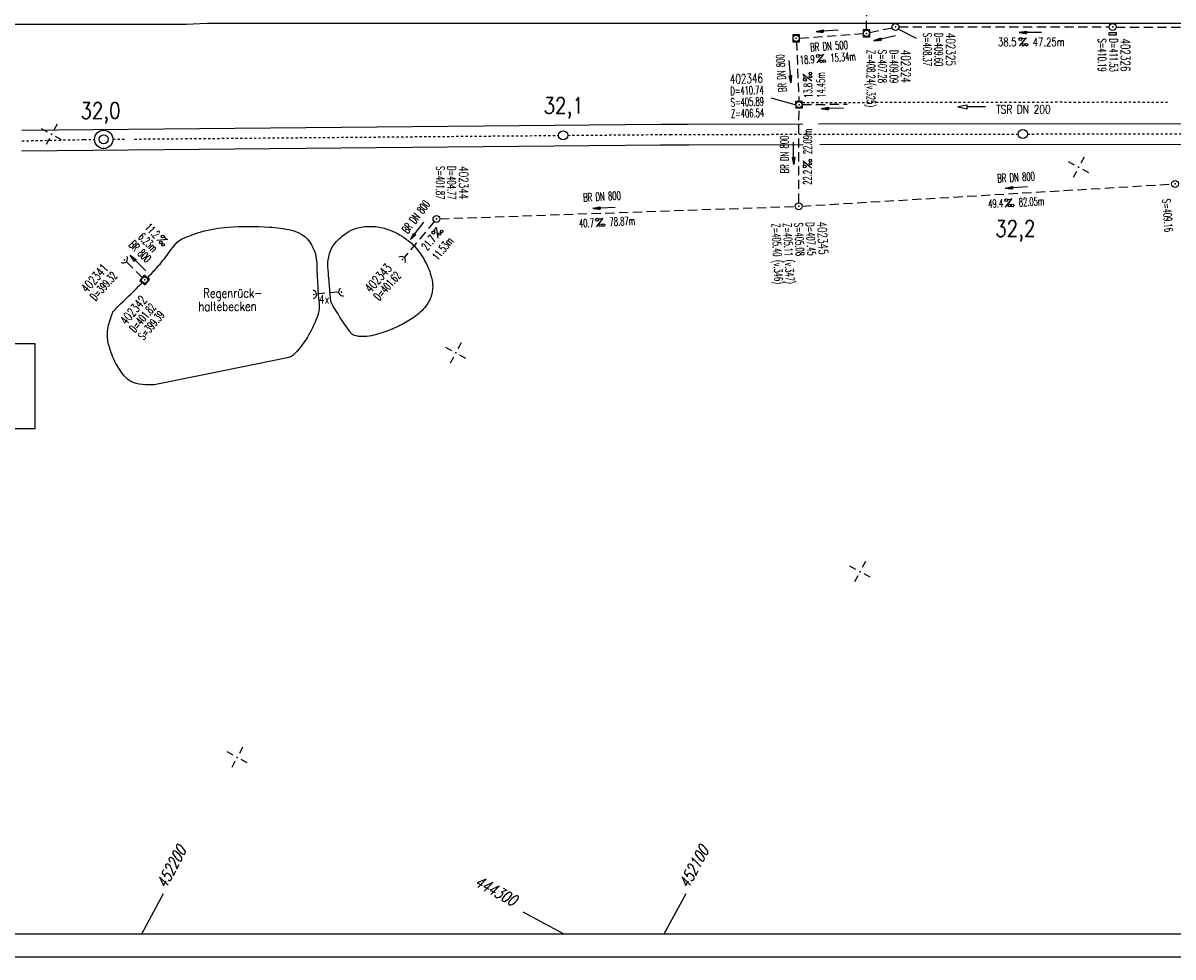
# Model space of a CAD drawing. Extents: x 0 to 1135, y 0 to 420.
# Tile 8 of 37: x 540 to 790, y 0 to 203. Entities that reach past the tile are written whole.
import ezdxf
from ezdxf.enums import TextEntityAlignment as Align

# ---------------------------------------------------------------- set-up
doc = ezdxf.new("R2010")
doc.units = 0
doc.header["$LTSCALE"] = 2
doc.header["$MEASUREMENT"] = 0
for name, pattern in [('ACAD_ISO03W100', [0.5, 0.25, -0.25]), ('ACAD_ISO10W100W', [0.5, 0.25, -0.25]), ('AUSGEZOGEN', [0]), ('GESTRICH-X2', [1.5, 1, -0.5])]:
    doc.linetypes.add(name, pattern=pattern)
doc.layers.get('0').update_dxf_attribs({"linetype": 'AUSGEZOGEN'})
for name, color, linetype in [('Bahnachse', 7, 'CONTINUOUS'), ('BOESCHG', 7, 'GESTRICH-X2'), ('FBR', 8, 'CONTINUOUS'), ('Gleisachsen', 7, 'CONTINUOUS'), ('KANAL', 7, 'GESTRICH-X2'), ('NETZ', 250, 'CONTINUOUS'), ('PFEIL', 7, 'CONTINUOUS'), ('RAHMEN', 250, 'AUSGEZOGEN'), ('Regenrückhaltebecken', 15, 'CONTINUOUS'), ('RRB', 4, 'CONTINUOUS'), ('SCHACHTNR', 6, 'CONTINUOUS'), ('SCHSYMBOL', 7, 'CONTINUOUS'), ('TE', 15, 'CONTINUOUS'), ('TEXTO', 4, 'CONTINUOUS'), ('TEXTU', 4, 'CONTINUOUS'), ('TUNNEL', 15, 'CONTINUOUS')]:
    doc.layers.add(name, color=color, linetype=linetype)
doc.styles.add('ROMANS', font='romans.shx', dxfattribs={"width": 0.8})

# ---------------------------------------------------------------- blocks, each defined once
blk = doc.blocks.new('IKR')
at = {"color": 0}
for p, q in [((-2.5, 0), (-1, 0)), ((0, 1), (0, 2.5)), ((1, 0), (2.5, 0)), ((0, -2.5), (0, -1))]:
    blk.add_line(p, q, dxfattribs=at)
blk.add_circle((0, 0), 0.05, dxfattribs=at)
blk.add_point((0, 0), dxfattribs=at)
blk = doc.blocks.new('GST')
at = {"color": 0}
blk.add_circle((0, 0), 0.75, dxfattribs=at)
blk.add_point((0, 0), dxfattribs=at)
blk = doc.blocks.new('17')
blk.add_lwpolyline([(-0.76, -1.22), (0.75, -1.22), (0.75, -1.8), (-0.76, -1.8)], close=True)
blk.add_blockref('GST', (0, 0))
blk = doc.blocks.new('10')
blk.add_blockref('GST', (0, 0))
blk = doc.blocks.new('PROM')
blk.add_line((1.57, 1.82), (0.02, 0.02))
for centre, radius in [((0.32, 1.51), 0.317), ((0.94, 0.29), 0.283), ((1.64, 0.29), 0.283)]:
    blk.add_circle(centre, radius)
blk.add_arc((0.99, 2.68), 1.03, 239.1414, 303.3549)
blk = doc.blocks.new('PFEIL2')
at = {"color": 0}
for p, q in [((0.88, 0), (-2.4, -0.01)), ((0.88, -0.27), (0.88, 0.28)), ((0.88, 0.28), (2.43, 0.01)), ((0.91, 0.27), (0.88, 0.26)), ((0.97, 0.26), (0.88, 0.25)), ((1.02, 0.25), (0.88, 0.23)), ((1.07, 0.24), (0.88, 0.21)), ((1.13, 0.23), (0.88, 0.19)), ((1.18, 0.22), (0.88, 0.17)), ((1.24, 0.21), (0.88, 0.15)), ((1.29, 0.21), (0.88, 0.14)), ((1.34, 0.2), (0.88, 0.12)), ((1.4, 0.19), (0.88, 0.1)), ((1.45, 0.18), (0.88, 0.08)), ((1.51, 0.17), (0.88, 0.06)), ((1.56, 0.16), (0.88, 0.04)), ((1.61, 0.15), (0.88, 0.02)), ((1.67, 0.14), (0.88, 0.01)), ((1.72, 0.13), (0.88, -0.01)), ((1.78, 0.12), (0.88, -0.03)), ((1.83, 0.11), (0.88, -0.05)), ((1.88, 0.1), (0.88, -0.07)), ((1.94, 0.09), (0.88, -0.09)), ((2.05, 0.08), (0.88, -0.12)), ((1.99, 0.08), (0.88, -0.11)), ((2.1, 0.07), (0.88, -0.14)), ((2.15, 0.06), (0.88, -0.16)), ((2.21, 0.05), (0.88, -0.18)), ((2.26, 0.04), (0.88, -0.2)), ((2.32, 0.03), (0.88, -0.22)), ((2.37, 0.02), (0.88, -0.23)), ((2.42, 0.01), (0.88, -0.25)), ((2.43, 0.01), (0.88, -0.27))]:
    blk.add_line(p, q, dxfattribs=at)
blk = doc.blocks.new('20')
blk.add_lwpolyline([(-0.75, -0.75), (0.75, -0.75), (0.75, 0.75), (-0.75, 0.75)], close=True)
blk.add_circle((0, 0), 0.676)
blk.add_point((0, 0))
blk = doc.blocks.new('40')
at = {"color": 0}
blk.add_arc((0.02, 0.31), 0.91, 192.5363, 347.4637, dxfattribs=at)
blk.add_point((0, 0), dxfattribs=at)

msp = doc.modelspace()

# ---------------------------------------------------------------- linework, layer by layer
at = {"layer": 'Bahnachse', "linetype": 'ACAD_ISO10W100W'}
for points in [[(539.77, 177.52), (553.31, 177.81), (555.58, 177.83)], [(559.58, 177.86), (562.41, 177.89)], [(564.29, 177.91), (656.55, 178.7)], [(658.55, 178.72), (680.88, 178.91), (710.11, 178.95)], [(710.11, 178.95), (756.57, 179.01)], [(758.57, 179.01), (815.87, 179.08), (856.55, 179.08)]]:
    msp.add_lwpolyline(points, dxfattribs=at)
at = {"layer": 'Bahnachse', "linetype": 'Continuous'}
for centre, radius in [((557.58, 177.85), 2), ((557.58, 177.85), 1), ((657.55, 178.71), 1), ((757.57, 179.01), 1)]:
    msp.add_circle(centre, radius, dxfattribs=at)
at = {"layer": 'BOESCHG'}
msp.add_lwpolyline([(565.26, 145.98, 0.00278), (565.87, 146.55, 0.016841)], format="xyb", dxfattribs=at)
at = {"layer": 'FBR'}
msp.add_line((575.52, 202.88), (580.07, 203.12), dxfattribs=at)
for points in [[(432.07, 202.88), (447.45, 202.88), (575.52, 202.88)], [(580.07, 203.12), (747.45, 203.12), (922.45, 203.12), (950, 203.12)]]:
    msp.add_lwpolyline(points, dxfattribs=at)
at = {"layer": 'Gleisachsen', "linetype": 'Continuous'}
for p, q in [((539.75, 179.84), (678.89, 181.15)), ((684.73, 181.17), (709.74, 181.2)), ((713.12, 181.2), (812.26, 181.33)), ((539.78, 175.33), (678.74, 176.65)), ((684.89, 176.67), (709.75, 176.7)), ((713.44, 176.71), (812.27, 176.83))]:
    msp.add_line(p, q, dxfattribs=at)
for points in [[(678.89, 181.15), (679.73, 181.14), (682.23, 181.18), (684.73, 181.17)], [(678.74, 176.65), (679.77, 176.64), (682.27, 176.68), (684.77, 176.67), (684.89, 176.67)]]:
    msp.add_lwpolyline(points, dxfattribs=at)
at = {"layer": 'KANAL'}
for p, q in [((723.56, 201.64), (723.78, 218.67)), ((709, 199.88), (722.81, 200.84)), ((724.28, 201.07), (729.13, 202.14)), ((730.63, 202.29), (776.39, 202.3)), ((777.87, 202.28), (826.3, 202.28)), ((708.32, 199.16), (708.86, 186.07)), ((709.56, 185.4), (719.38, 185.52)), ((708.81, 164.05), (708.88, 184.72)), ((709.55, 163.34), (789.96, 168.11)), ((630.74, 160.57), (708.06, 163.27)), ((629.51, 159.97), (622.96, 152.17)), ((562.51, 151.23), (565.97, 147.79)), ((608.7, 144.63), (603.9, 144.2))]:
    msp.add_line(p, q, dxfattribs=at)
at = {"layer": 'NETZ'}
for p, q in [((565.86, 5.02), (570.62, 13.82)), ((679.55, 5.02), (684.3, 13.82)), ((657.62, 5.02), (648.83, 9.78))]:
    msp.add_line(p, q, dxfattribs=at)
at = {"layer": 'RAHMEN'}
msp.add_line((0, 0), (950, 0), dxfattribs=at)
at = {"layer": 'RAHMEN', "const_width": 0.35}
msp.add_lwpolyline([(25, 5), (1130, 5), (1130, 415), (25, 415), (25, 5)], dxfattribs=at)
at = {"layer": 'RRB'}
for points in [[(567.18, 147.84, 0.003686), (567.95, 148.63, 0.016841), (569.83, 150.72, 0.021848), (572.29, 153.91, -0.043331), (573.6, 155.47, -0.094439), (574.83, 156.3, -0.032796), (578.81, 157.72, -0.05145), (584.63, 158.75, -0.033924), (593.58, 158.78, -0.037632), (598.44, 158.1, -0.082157), (600.53, 157.26, -0.135701), (602.89, 154.78, -0.114218), (603.94, 150.87, -0.002497), (603.98, 149.35, 0.00579), (604, 148.7, 0.00032), (604.05, 147.73, 0.000174), (604.14, 145.96, 0.012337), (604.28, 143.95, -0.010296), (604.47, 141.55, -0.103344), (604.18, 139.61, -0.041569), (602.14, 135.24, -0.058068), (599.18, 131.24, -0.155616), (597.52, 130.32), (583.62, 127.49), (569.64, 124.65, -0.063726), (566.67, 124.44, -0.069974), (563.99, 124.96, -0.126352), (562.44, 125.99, -0.060957), (560.25, 129.11, -0.054553), (558.75, 132.85, -0.075303), (558.39, 135.75, -0.059427), (558.63, 137.41, -0.03099), (559.66, 140.44, -0.100744)], [(606.32, 150.83, -0.076224), (606.98, 153.73, -0.099334), (608.22, 155.65, -0.062586), (610.89, 157.78, -0.087255), (613.18, 158.68, -0.065731), (616.37, 158.9, -0.068684), (619.36, 158.3, -0.042257), (621.65, 157.27, -0.040532), (623.83, 155.82, -0.071325), (626.34, 153.19, -0.060762), (628.38, 149.44, -0.066529), (629.14, 146.38, -0.095088), (628.96, 144.16, -0.098135), (627.66, 141.57, -0.079427), (625.05, 139.13, -0.028477), (622.14, 137.4, -0.031848), (619.38, 136.18, -0.032173), (615.85, 135.13, -0.060078), (613.88, 134.93, -0.064814), (612.18, 135.18, -0.140662), (611.49, 135.6, -0.027407), (611.09, 136.09, -0.009119), (610.01, 137.65, -0.015137), (607.19, 142.14, -0.110354), (606.97, 142.84, -0.001722), (606.94, 143.13, -0.000166), (606.7, 146.13, -0.000549), (606.53, 148.17, -0.000421), (606.32, 150.83)]]:
    msp.add_lwpolyline(points, format="xyb", dxfattribs=at)
for centre, radius, start, end in [((476.58, 232.34), 123.78, 312.7896, 315.7595), ((568.24, 133.32), 11.14, 132.7896, 140.3197)]:
    msp.add_arc(centre, radius, start, end, dxfattribs=at)
at = {"layer": 'SCHACHTNR'}
for p, q in [((730.5, 201.78), (734.39, 199.87)), ((708.06, 185.37), (702.83, 186.81))]:
    msp.add_line(p, q, dxfattribs=at)
at = {"layer": 'TE', "linetype": 'ACAD_ISO03W100', "flags": 128}
msp.add_lwpolyline([(709.61, 185.88), (711.7, 185.88), (713.71, 185.88), (715.71, 185.88), (717.71, 185.88), (719.71, 185.88), (721.71, 185.88), (723.71, 185.88), (725.71, 185.93), (727.71, 185.94), (729.71, 185.94), (732.21, 185.93), (734.71, 185.91), (737.21, 185.95), (739.71, 185.94), (742.22, 185.93), (744.72, 185.92), (747.22, 185.96), (749.72, 185.95), (752.22, 185.94), (754.72, 185.97), (757.22, 185.96), (759.72, 185.95), (762.22, 185.94), (764.72, 185.98), (767.22, 185.97), (769.72, 185.96), (772.22, 185.95), (774.73, 185.98), (777.23, 185.97), (779.73, 185.96), (780.73, 185.99), (781.73, 185.96), (782.73, 185.99), (783.73, 185.96), (784.73, 185.94), (785.73, 185.96), (786.73, 185.94), (787.73, 185.97), (788.73, 185.94), (789.04, 185.95)], dxfattribs=at)
at = {"layer": 'TE', "linetype": 'Continuous'}
msp.add_lwpolyline([(749.44, 184.93), (745.44, 184.91), (745.44, 185.31), (743.44, 184.9), (745.44, 184.51), (745.44, 184.91)], dxfattribs=at)
at = {"layer": 'TUNNEL'}
msp.add_lwpolyline([(514.04, 114.94), (542.7, 114.94), (542.7, 133.38), (514.04, 133.38)], close=True, dxfattribs=at)

# ---------------------------------------------------------------- block references
at = {"layer": 'NETZ', "rotation": 151.5965}
for p in [(546.23, 178.94), (769.72, 171.77), (634.19, 131.38), (722.15, 83.81), (586.62, 43.41)]:
    msp.add_blockref('IKR', p, dxfattribs=at)
at = {"layer": 'PFEIL'}
for p, rotation in [((715.02, 201.48), 184.0063673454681), ((727.56, 199.88), 192.5192673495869), ((759.24, 201.14), 179.9924673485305), ((706.93, 192.57), 274.0009176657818), ((716.13, 184.62), 181.2755535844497), ((707.7, 174.83), 270.0791694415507), ((756.19, 167.41), 183.4370631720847), ((666.46, 162.97), 182.311526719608), ((625.79, 157.96), 232.0216891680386), ((565.05, 150.92), 135.2966325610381)]:
    msp.add_blockref('PFEIL2', p, dxfattribs=dict(at, rotation=rotation))
at = {"layer": 'SCHSYMBOL'}
for name, p, rotation in [('10', (729.87, 202.3), 359.9999673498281), ('17', (777.13, 202.3), 359.9999673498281), ('20', (708.25, 199.83), 359.9999673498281), ('20', (723.55, 200.9), 359.9999673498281), ('20', (708.88, 185.39), 2.845956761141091), ('10', (790.71, 168.15), 359.9999673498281), ('10', (708.81, 163.3), 359.9999673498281), ('10', (629.99, 160.54), 359.9999673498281), ('40', (622.59, 151.69), 140.1657877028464), ('40', (562.08, 151.64), 46.08668601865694), ('20', (566.5, 147.26), 319.7442905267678), ('40', (609.31, 144.61), 292.8357277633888), ('40', (603.3, 144.11), 93.61020379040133)]:
    msp.add_blockref(name, p, dxfattribs=dict(at, rotation=rotation))
at = {"layer": 'TEXTU'}
for p, rotation in [((756.73, 198.14), 359.9924673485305), ((712.76, 194.45), 4.006367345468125), ((711.68, 190.55), 91.82622210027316), ((711.62, 171.62), 89.77948378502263), ((753.73, 163.1), 2.884053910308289), ((664.7, 158.83), 2.884053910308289), ((630.29, 156.35), 50.37970411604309), ((569.13, 155.87), 315.2966325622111)]:
    msp.add_blockref('PROM', p, dxfattribs=dict(at, rotation=rotation))

# ---------------------------------------------------------------- texts
at = {"layer": 'Bahnachse', "linetype": 'Continuous', "style": 'ROMANS', "width": 0.8337}
for s, oblique, p in [('32,0', 360, (552.51, 182.33)), ('32,1', 360, (653.3, 183.43)), ('32,2', 0, (751.57, 156.67))]:
    msp.add_text(s, height=3.5, rotation=0.3165, dxfattribs=dict(at, oblique=oblique)).set_placement(p)
at = {"layer": 'NETZ', "style": 'ROMANS', "oblique": 16.6, "width": 0.75}
for s, rotation, p in [('452200', 61.5965, (571.09, 14.7)), ('452100', 61.5965, (684.78, 14.7)), ('444300', 331.5965, (638.05, 15.6))]:
    msp.add_text(s, height=2.5, rotation=rotation, dxfattribs=at).set_placement(p)
at = {"layer": 'Regenrückhaltebecken', "linetype": 'Continuous', "style": 'ROMANS', "oblique": 0, "width": 0.8}
for s, p in [(' Regenrück-', (578.16, 143.38)), ('haltebecken', (578.17, 140.5))]:
    msp.add_text(s, height=2, rotation=0.3165, dxfattribs=at).set_placement(p)
at = {"layer": 'SCHACHTNR', "style": 'ROMANS'}
for s, height, rotation, width, p in [('S=408.37', 1.8, 270, 0.6, (735.89, 201.01)), ('D=409.60', 1.8, 270, 0.6, (738.38, 201.01)), ('402325', 2, 270, 0.7, (740.87, 201.02)), ('S=410.19', 1.8, 270, 0.6, (773.93, 199.8)), ('D=411.53', 1.8, 270, 0.6, (776.42, 199.8)), ('402326', 2, 270, 0.7, (778.91, 199.8)), ('Z=408.24(v.325)', 1.8, 270, 0.6, (723.62, 197.33)), ('S=407.28', 1.8, 270, 0.6, (726.11, 197.33)), ('D=409.09', 1.8, 270, 0.6, (728.63, 197.32)), ('402324', 2, 270, 0.7, (731.12, 197.33)), ('402346', 2, 2.0515, 0.7, (693.87, 189.94)), ('D=410.74', 1.8, 2.0515, 0.6, (693.96, 187.45)), ('S=405.89', 1.8, 2.0515, 0.6, (694.05, 184.96)), ('Z=406.54', 1.8, 2.0515, 0.6, (694.1, 182.49)), ('S=401.87', 1.8, 270, 0.6, (629.93, 172.02)), ('D=404.77', 1.8, 270, 0.6, (632.41, 172.02)), ('402344', 2, 270, 0.7, (634.9, 172.02)), ('S=409.16', 1.8, 274.5718, 0.6, (787.89, 164.82)), ('Z=405.40 (v.346)', 1.8, 272.8566, 0.6, (702.93, 159.52)), ('Z=405.11 (v.347)', 1.8, 272.8566, 0.6, (705.4, 159.59)), ('S=405.08', 1.8, 272.8566, 0.6, (707.87, 159.66)), ('D=407.45', 1.8, 272.8566, 0.6, (710.36, 159.79)), ('402345', 2, 272.8566, 0.7, (712.85, 159.92)), ('402343', 2, 48.1938, 0.7, (615.67, 144.33)), ('402341', 2, 48.1938, 0.7, (553.94, 144.31)), ('D=399.32', 1.8, 48.1938, 0.6, (555.81, 142.62)), ('D=401.62', 1.8, 48.1938, 0.6, (617.54, 142.65)), ('402342', 2, 49.5853, 0.7, (562.46, 137.31)), ('D=401.82', 1.8, 49.5853, 0.6, (564.37, 135.67)), ('S=399.39', 1.8, 49.5853, 0.6, (566.27, 134.06))]:
    msp.add_text(s, height=height, rotation=rotation, dxfattribs=dict(at, width=width)).set_placement(p)
at = {"layer": 'SCHSYMBOL', "style": 'ROMANS', "width": 0.8}
msp.add_text('4x', height=1.8, rotation=360, dxfattribs=at).set_placement((604.39, 142.17))
at = {"layer": 'TE', "linetype": 'Continuous', "style": 'ROMANS', "oblique": 0, "width": 0.8}
msp.add_text('TSR DN 200', height=1.8, rotation=359.9962, dxfattribs=at).set_placement((751.77, 183.48))
at = {"layer": 'TEXTO', "style": 'ROMANS', "width": 0.6}
for s, rotation, p in [('BR DN 500', 4.0064, (715.47, 197.24)), ('BR DN 800', 94.0009, (705.93, 192.31)), ('BR DN 800', 90.5926, (706.61, 174.56)), ('BR DN 800', 3.3702, (756.15, 168.69)), ('BR DN 800', 3.2164, (666.05, 164.52)), ('BR DN 800', 52.3749, (626.23, 160.45)), ('BR 800', 315.2966, (564.88, 152.83))]:
    msp.add_text(s, height=1.8, rotation=rotation, dxfattribs=at).set_placement(p, align=Align.CENTER)
at = {"layer": 'TEXTU', "style": 'ROMANS'}
for s, rotation, width, p in [('38.5', 359.9925, 0.75, (752.15, 198.14)), ('47.25m', 359.9925, 0.75, (759.74, 198.12)), ('18.9', 4.0064, 0.6, (709.11, 194.2)), ('15.34m', 4.0064, 0.6, (715.75, 194.65)), ('14.45m', 91.8262, 0.6, (714.63, 186.92)), ('13.8', 91.8262, 0.6, (711.79, 186.9)), ('22.09m', 89.7795, 0.6, (711.63, 174.62)), ('22.2', 89.7795, 0.6, (711.6, 167.96)), ('82.05m', 2.8841, 0.6, (756.73, 163.25)), ('49.4', 2.8841, 0.6, (750.08, 162.92)), ('40.7', 2.8841, 0.6, (661.05, 158.65)), ('78.87m', 2.8841, 0.6, (667.7, 158.98)), ('11.2', 315.2966, 0.6, (566.4, 158.49)), ('6.23m', 315.2966, 0.6, (564.93, 156.44)), ('21.7', 50.3797, 0.6, (627.95, 153.53)), ('11.53m', 50.3797, 0.6, (630.26, 151.38))]:
    msp.add_text(s, height=1.8, rotation=rotation, dxfattribs=dict(at, width=width)).set_placement(p)

doc.saveas('drawing.dxf')
